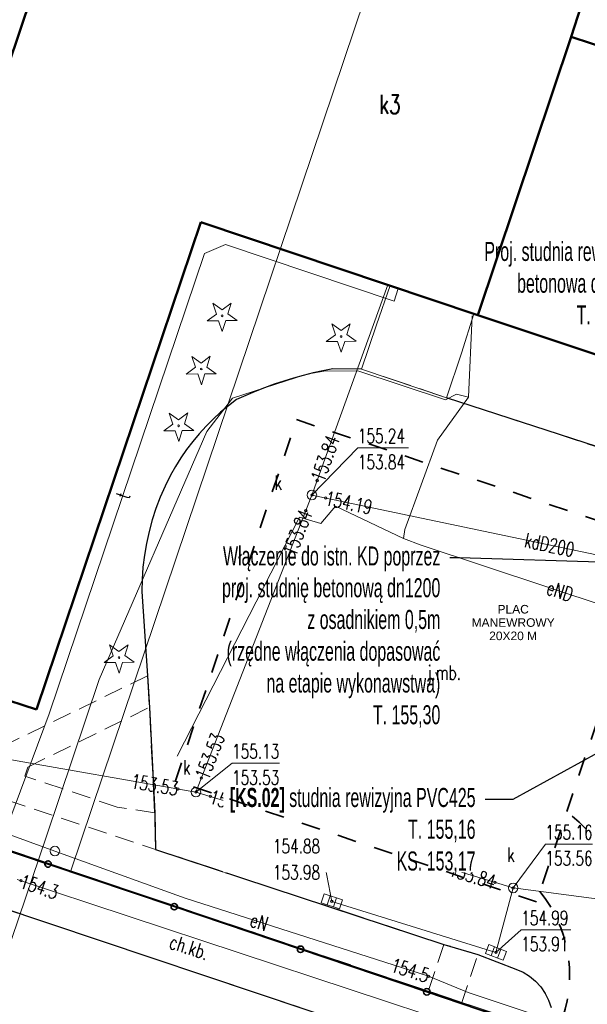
# Model space of a CAD drawing. Header units: metres. Extents: x 7454870 to 7460959, y 5886692 to 5887063.
# Tile 6 of 55: x 7457880 to 7457910, y 5886814 to 5886865. Entities that reach past the tile are written whole.
import ezdxf
from ezdxf import colors
from ezdxf.entities.mleader import LeaderData, LeaderLine
from ezdxf.enums import TextEntityAlignment as Align
from ezdxf.math import Vec2, Vec3

# ---------------------------------------------------------------- set-up
doc = ezdxf.new("R2010")
doc.units = ezdxf.units.M
doc.header["$MEASUREMENT"] = 0
for name, pattern in [('1_OTKC', [1.5, 1, -0.5]), ('1_OTKJ', [2, 1.5, -0.5]), ('1_OTKK', [0]), ('2_EGBS', [0]), ('2_EGBSG', [0]), ('2_EGBU_A', [0]), ('3_SUEP_A', [0]), ('3_SUKP', [0]), ('3_SUTP_A', [0]), ('Dashed-002', [20, 10, -10]), ('EGDE', [0]), ('EGKK', [2, 1.5, -0.5])]:
    doc.linetypes.add(name, pattern=pattern)
doc.layers.get('0').update_dxf_attribs({"color": 210, "linetype": 'CONTINUOUS', "lineweight": 100})
for name, color, linetype in [('- kanalizacja deszczowa opis', 111, 'CONTINUOUS'), ('- kanalizacja sanitarna opis', 21, 'CONTINUOUS'), ('MF_OKNA', 7, 'CONTINUOUS'), ('MF_WIDOK', 7, 'CONTINUOUS')]:
    doc.layers.add(name, color=color, linetype=linetype)
for name, color, linetype, lineweight in [('Dzialki', 7, 'EGDE', 18), ('EGBB_E_T_0', 7, 'CONTINUOUS', 20), ('EGBB_L_0', 7, '2_EGBU_A', 50), ('EGBE_L_3', 7, '2_EGBS', 18), ('Kontury', 3, 'EGKK', 18), ('OTK_E_T_0', 7, 'CONTINUOUS', 0), ('OTK_E_T_1', 7, 'CONTINUOUS', 0), ('OTK_L_0', 7, '1_OTKJ', 18), ('OTK_L_1', 7, '1_OTKK', 25), ('OTK_L_2', 7, '1_OTKC', 18), ('OTO_L_0', 7, 'CONTINUOUS', 35), ('OTZ_T_1', 85, 'CONTINUOUS', 18), ('SUE_T_3', 7, 'CONTINUOUS', 18), ('SUEP_E_T_0', 1, 'CONTINUOUS', 0), ('SUEP_L_0', 1, '3_SUEP_A', 18), ('SUER_T_0', 1, 'CONTINUOUS', 18), ('SUK_T_1', 36, 'CONTINUOUS', 18), ('SUKP_E_T_0', 36, 'CONTINUOUS', 0), ('SUKP_L_0', 36, '3_SUKP', 18), ('SUKR_T_0', 36, 'CONTINUOUS', 18), ('SUP_E_T_1', 7, 'CONTINUOUS', 0), ('SUP_T_4', 7, 'CONTINUOUS', 18), ('SUTP_E_T_0', 30, 'CONTINUOUS', 0), ('SUTP_L_0', 30, '3_SUTP_A', 18), ('SUTR_T_0', 30, 'CONTINUOUS', 18)]:
    doc.layers.add(name, color=color, linetype=linetype, lineweight=lineweight)
doc.styles.add('ARIAL', font='arial.ttf')
doc.styles.add('GENERATED_STYLE_2', font='ARIALNB.TTF')
doc.styles.get("Standard").update_dxf_attribs({"font": 'Simplex.SHX', "width": 0.75})

# ---------------------------------------------------------------- blocks, each defined once
blk = doc.blocks.new('2_OTZG')
at = {"color": 0, "linetype": 'Continuous'}
for p, q in [((-0.3012, 0.09375), (-0.4937, 0.6621)), ((-0.4937, 0.6621), (-0.0039, 0.31545)), ((-0.0039, 0.31545), (0.4771, 0.67415)), ((0.4771, 0.67415), (0.2988, 0.1012)), ((-0.78225, -0.26495), (-0.3012, 0.09375)), ((0.2988, 0.1012), (0.7886, -0.24545)), ((-0.18225, -0.2575), (-0.78225, -0.26495)), ((0.01025, -0.82585), (-0.18225, -0.2575)), ((0.1886, -0.2529), (0.01025, -0.82585)), ((0.7886, -0.24545), (0.1886, -0.2529))]:
    blk.add_line(p, q, dxfattribs=at)
blk.add_circle((0, 0), 0.045, dxfattribs=at)
blk = doc.blocks.new('4_SUPP')
at = {"color": 0, "linetype": 'Continuous'}
blk.add_circle((0, 0), 0.25, dxfattribs=at)
blk = doc.blocks.new('4_SUPS')
at = {"color": 0, "linetype": 'Continuous'}
blk.add_circle((0, 0), 0.0625, dxfattribs=at)
blk = doc.blocks.new('4_SUKK')
at = {"color": 0, "linetype": 'Continuous'}
for p, q in [((-0.5, -0.25), (-0.5, 0.25)), ((-0.5, 0.25), (0.5, 0.25)), ((-0.175, 0.25), (-0.175, -0.25)), ((0.175, 0.25), (0.175, -0.25)), ((0.5, 0.25), (0.5, -0.25)), ((0.5, -0.25), (-0.5, -0.25))]:
    blk.add_line(p, q, dxfattribs=at)
blk = doc.blocks.new('4_SUPW')
at = {"color": 0, "linetype": 'Continuous'}
blk.add_circle((0, 0), 0.25, dxfattribs=at)

msp = doc.modelspace()

# ---------------------------------------------------------------- linework, layer by layer
at = {"layer": 'Dzialki'}
for p, q in [((7457909.89, 5886900.63), (7457882.97, 5886820.67)), ((7457868.5, 5886825.54), (7457882.97, 5886820.67)), ((7457882.97, 5886820.67), (7457948.38, 5886798.67))]:
    msp.add_line(p, q, dxfattribs=at)
at = {"layer": 'EGBB_L_0', "linetype": '2_EGBU_A'}
for p, q in [((7457909.23, 5886864.46), (7457912.75, 5886875.37)), ((7457879.66, 5886862.88), (7457882.2, 5886870.43)), ((7457909.23, 5886864.46), (7457904.33, 5886849.85)), ((7457932.07, 5886856.88), (7457909.23, 5886864.46)), ((7457881.17, 5886829.14), (7457889.8, 5886854.72)), ((7457889.8, 5886854.72), (7457904.33, 5886849.85)), ((7457904.33, 5886849.85), (7457921.2, 5886844.19)), ((7457875.49, 5886830.97), (7457881.17, 5886829.14))]:
    msp.add_line(p, q, dxfattribs=at)
at = {"layer": 'EGBE_L_3', "linetype": '2_EGBS'}
for p, q in [((7457899.731, 5886851.392), (7457899.01, 5886849.34)), ((7457904.12, 5886849.92), (7457899.731, 5886851.392)), ((7457903.48, 5886847.84), (7457904.12, 5886849.92)), ((7457902.7, 5886845.51), (7457903.48, 5886847.84)), ((7457898.23, 5886847.01), (7457902.7, 5886845.51))]:
    msp.add_line(p, q, dxfattribs=at)
at = {"layer": 'EGBE_L_3', "linetype": '2_EGBSG'}
msp.add_line((7457899.01, 5886849.34), (7457898.23, 5886847.01), dxfattribs=at)
at = {"layer": 'Kontury'}
for p, q in [((7457868.5, 5886825.54), (7457882.97, 5886820.67)), ((7457882.97, 5886820.67), (7457948.38, 5886798.67))]:
    msp.add_line(p, q, dxfattribs=at)
at = {"layer": 'OTK_L_0', "linetype": '1_OTKJ'}
for p, q in [((7457895.168, 5886846.682), (7457894.653, 5886846.539)), ((7457895.685, 5886846.811), (7457895.168, 5886846.682)), ((7457896.206, 5886846.927), (7457895.685, 5886846.811)), ((7457896.73, 5886847.03), (7457896.206, 5886846.927)), ((7457898.23, 5886847.01), (7457896.73, 5886847.03)), ((7457902.7, 5886845.51), (7457898.23, 5886847.01)), ((7457893.637, 5886846.214), (7457893.135, 5886846.032)), ((7457894.143, 5886846.383), (7457893.637, 5886846.214)), ((7457894.653, 5886846.539), (7457894.143, 5886846.383)), ((7457892.146, 5886845.63), (7457891.66, 5886845.41)), ((7457892.638, 5886845.837), (7457892.146, 5886845.63)), ((7457893.135, 5886846.032), (7457892.638, 5886845.837)), ((7457891.239, 5886845.087), (7457890.833, 5886844.745)), ((7457891.66, 5886845.41), (7457891.239, 5886845.087)), ((7457911.51, 5886842.63), (7457902.7, 5886845.51)), ((7457890.833, 5886844.745), (7457890.442, 5886844.386)), ((7457890.442, 5886844.386), (7457890.067, 5886844.009)), ((7457889.71, 5886843.617), (7457889.37, 5886843.209)), ((7457890.067, 5886844.009), (7457889.71, 5886843.617)), ((7457889.37, 5886843.209), (7457889.048, 5886842.787)), ((7457889.048, 5886842.787), (7457888.746, 5886842.35)), ((7457888.746, 5886842.35), (7457888.463, 5886841.901)), ((7457888.463, 5886841.901), (7457888.2, 5886841.44)), ((7457888.2, 5886841.44), (7457887.918, 5886840.872)), ((7457887.918, 5886840.872), (7457887.663, 5886840.29)), ((7457887.663, 5886840.29), (7457887.437, 5886839.697)), ((7457887.437, 5886839.697), (7457887.24, 5886839.094)), ((7457887.24, 5886839.094), (7457887.073, 5886838.482)), ((7457887.073, 5886838.482), (7457886.935, 5886837.863)), ((7457886.935, 5886837.863), (7457886.828, 5886837.237)), ((7457886.828, 5886837.237), (7457886.751, 5886836.607)), ((7457886.751, 5886836.607), (7457886.705, 5886835.974)), ((7457886.705, 5886835.974), (7457886.69, 5886835.34)), ((7457886.69, 5886835.34), (7457887, 5886830.91)), ((7457887, 5886830.91), (7457887.09, 5886829.25)), ((7457887.09, 5886829.25), (7457887.37, 5886823.71)), ((7457899.88, 5886811.87), (7457853.59, 5886827.34)), ((7457887.37, 5886823.71), (7457887.41, 5886821.8)), ((7457887.41, 5886821.8), (7457902.56, 5886816.81)), ((7457902.56, 5886816.81), (7457904.33, 5886816.28)), ((7457904.33, 5886816.28), (7457906.34, 5886815.51)), ((7457906.34, 5886815.51), (7457906.711, 5886815.346)), ((7457906.711, 5886815.346), (7457907.056, 5886815.133)), ((7457907.056, 5886815.133), (7457907.369, 5886814.873)), ((7457907.369, 5886814.873), (7457907.642, 5886814.573)), ((7457907.642, 5886814.573), (7457907.871, 5886814.238)), ((7457907.871, 5886814.238), (7457908.051, 5886813.874)), ((7457908.051, 5886813.874), (7457908.179, 5886813.489))]:
    msp.add_line(p, q, dxfattribs=at)
at = {"layer": 'OTK_L_1', "linetype": '1_OTKK'}
for p, q in [((7457895.168, 5886846.682), (7457894.653, 5886846.539)), ((7457895.685, 5886846.811), (7457895.168, 5886846.682)), ((7457896.206, 5886846.927), (7457895.685, 5886846.811)), ((7457896.73, 5886847.03), (7457896.206, 5886846.927)), ((7457898.23, 5886847.01), (7457896.73, 5886847.03)), ((7457893.637, 5886846.214), (7457893.135, 5886846.032)), ((7457894.143, 5886846.383), (7457893.637, 5886846.214)), ((7457894.653, 5886846.539), (7457894.143, 5886846.383)), ((7457892.146, 5886845.63), (7457891.66, 5886845.41)), ((7457892.638, 5886845.837), (7457892.146, 5886845.63)), ((7457893.135, 5886846.032), (7457892.638, 5886845.837)), ((7457891.239, 5886845.087), (7457890.833, 5886844.745)), ((7457891.66, 5886845.41), (7457891.239, 5886845.087)), ((7457911.51, 5886842.63), (7457902.7, 5886845.51)), ((7457890.833, 5886844.745), (7457890.442, 5886844.386)), ((7457890.442, 5886844.386), (7457890.067, 5886844.009)), ((7457889.71, 5886843.617), (7457889.37, 5886843.209)), ((7457890.067, 5886844.009), (7457889.71, 5886843.617)), ((7457889.37, 5886843.209), (7457889.048, 5886842.787)), ((7457889.048, 5886842.787), (7457888.746, 5886842.35)), ((7457888.746, 5886842.35), (7457888.463, 5886841.901)), ((7457888.463, 5886841.901), (7457888.2, 5886841.44)), ((7457888.2, 5886841.44), (7457887.918, 5886840.872)), ((7457887.918, 5886840.872), (7457887.663, 5886840.29)), ((7457887.663, 5886840.29), (7457887.437, 5886839.697)), ((7457887.437, 5886839.697), (7457887.24, 5886839.094)), ((7457887.24, 5886839.094), (7457887.073, 5886838.482)), ((7457887.073, 5886838.482), (7457886.935, 5886837.863)), ((7457886.935, 5886837.863), (7457886.828, 5886837.237)), ((7457886.828, 5886837.237), (7457886.751, 5886836.607)), ((7457886.751, 5886836.607), (7457886.705, 5886835.974)), ((7457886.705, 5886835.974), (7457886.69, 5886835.34)), ((7457886.69, 5886835.34), (7457887, 5886830.91)), ((7457887, 5886830.91), (7457887.09, 5886829.25)), ((7457887.09, 5886829.25), (7457887.37, 5886823.71)), ((7457853.59, 5886827.34), (7457899.88, 5886811.87)), ((7457887.37, 5886823.71), (7457887.41, 5886821.8)), ((7457887.41, 5886821.8), (7457902.56, 5886816.81)), ((7457902.56, 5886816.81), (7457904.33, 5886816.28)), ((7457904.33, 5886816.28), (7457906.34, 5886815.51)), ((7457906.34, 5886815.51), (7457906.711, 5886815.346)), ((7457906.711, 5886815.346), (7457907.056, 5886815.133)), ((7457907.056, 5886815.133), (7457907.369, 5886814.873)), ((7457907.369, 5886814.873), (7457907.642, 5886814.573)), ((7457907.642, 5886814.573), (7457907.871, 5886814.238)), ((7457907.871, 5886814.238), (7457908.051, 5886813.874)), ((7457908.051, 5886813.874), (7457908.179, 5886813.489))]:
    msp.add_line(p, q, dxfattribs=at)
at = {"layer": 'OTK_L_2', "linetype": '1_OTKC'}
for p, q in [((7457887, 5886830.91), (7457878.39, 5886826.72)), ((7457887.09, 5886829.25), (7457887, 5886830.91)), ((7457862.53, 5886830.05), (7457887.41, 5886821.8)), ((7457880.71, 5886826.12), (7457887.09, 5886829.25)), ((7457901.712, 5886814.299), (7457861.4, 5886827.9)), ((7457853.59, 5886827.34), (7457899.88, 5886811.87)), ((7457880.55, 5886825.64), (7457880.71, 5886826.12)), ((7457885.4, 5886824.02), (7457880.55, 5886825.64)), ((7457887.37, 5886823.71), (7457885.4, 5886824.02)), ((7457887.41, 5886821.8), (7457887.37, 5886823.71)), ((7457902.56, 5886816.81), (7457901.712, 5886814.299)), ((7457904.33, 5886816.28), (7457902.56, 5886816.81)), ((7457903.482, 5886813.702), (7457904.33, 5886816.28)), ((7457903.482, 5886813.702), (7457901.712, 5886814.299)), ((7457907.934, 5886812.2), (7457903.482, 5886813.702))]:
    msp.add_line(p, q, dxfattribs=at)
at = {"layer": 'OTO_L_0'}
for p, q in [((7457875.137, 5886823.265), (7457881.768, 5886821.028)), ((7457881.768, 5886821.028), (7457888.398, 5886818.791)), ((7457888.398, 5886818.791), (7457895.029, 5886816.554)), ((7457895.029, 5886816.554), (7457901.659, 5886814.317)), ((7457901.659, 5886814.317), (7457908.29, 5886812.08))]:
    msp.add_line(p, q, dxfattribs=at)
for centre in [(7457881.768, 5886821.028), (7457888.398, 5886818.791), (7457895.029, 5886816.554), (7457901.659, 5886814.317)]:
    msp.add_circle(centre, 0.17, dxfattribs=at)
at = {"layer": 'SUEP_L_0', "linetype": '3_SUEP_A'}
for p, q in [((7457903.841, 5886845.539), (7457904.041, 5886849.801)), ((7457891.46, 5886845.482), (7457895.361, 5886846.75)), ((7457895.361, 5886846.75), (7457896.25, 5886846.906)), ((7457896.25, 5886846.906), (7457898.04, 5886846.918)), ((7457898.04, 5886846.918), (7457902.642, 5886845.39)), ((7457902.642, 5886845.39), (7457903.21, 5886845.704)), ((7457903.21, 5886845.704), (7457903.841, 5886845.539)), ((7457890.102, 5886843.732), (7457891.46, 5886845.482)), ((7457903.841, 5886845.539), (7457902.216, 5886843.277)), ((7457884.452, 5886830.721), (7457890.102, 5886843.732)), ((7457902.216, 5886843.277), (7457900.499, 5886838.585)), ((7457896.86, 5886839.809), (7457896.086, 5886838.904)), ((7457900.432, 5886838.124), (7457896.86, 5886839.809)), ((7457894.964, 5886839.236), (7457888.541, 5886826.689)), ((7457896.086, 5886838.904), (7457894.964, 5886839.236)), ((7457900.499, 5886838.585), (7457900.432, 5886838.124)), ((7457900.432, 5886838.124), (7457901.355, 5886837.77)), ((7457901.355, 5886837.77), (7457915.309, 5886833.138)), ((7457881.67, 5886822.431), (7457884.452, 5886830.721)), ((7457882.13, 5886821.71), (7457876.8, 5886823.62)), ((7457875.437, 5886804.115), (7457881.67, 5886822.431)), ((7457888.97, 5886819.23), (7457882.13, 5886821.71)), ((7457901.75, 5886815.14), (7457888.97, 5886819.23)), ((7457903.83, 5886814.28), (7457901.75, 5886815.14)), ((7457907.55, 5886813.04), (7457903.83, 5886814.28))]:
    msp.add_line(p, q, dxfattribs=at)
at = {"layer": 'SUKP_L_0', "linetype": '3_SUKP'}
for p, q in [((7457895.626, 5886840.401), (7457899.614, 5886851.431)), ((7457889.534, 5886824.806), (7457895.626, 5886840.401)), ((7457895.626, 5886840.401), (7457918.395, 5886835.614)), ((7457874.124, 5886827.488), (7457889.534, 5886824.806)), ((7457889.534, 5886824.806), (7457906.192, 5886819.772)), ((7457905.29, 5886816.39), (7457906.192, 5886819.772)), ((7457906.192, 5886819.772), (7457912.428, 5886818.946)), ((7457896.67, 5886819.07), (7457905.29, 5886816.39))]:
    msp.add_line(p, q, dxfattribs=at)
at = {"layer": 'SUKR_T_0', "linetype": 'Continuous', "lineweight": 0}
for p, q in [((7457895.626, 5886840.401), (7457898.037, 5886842.878)), ((7457898.037, 5886842.878), (7457900.697, 5886842.878)), ((7457889.534, 5886824.806), (7457891.433, 5886826.319)), ((7457891.433, 5886826.319), (7457893.93, 5886826.319)), ((7457906.192, 5886819.772), (7457907.884, 5886822.074)), ((7457907.884, 5886822.074), (7457910.354, 5886822.074)), ((7457893.577, 5886821.342), (7457896.237, 5886821.342)), ((7457896.67, 5886819.07), (7457896.237, 5886821.342)), ((7457905.29, 5886816.39), (7457906.617, 5886817.575)), ((7457906.617, 5886817.575), (7457909.222, 5886817.575))]:
    msp.add_line(p, q, dxfattribs=at)
at = {"layer": 'SUTP_L_0', "linetype": '3_SUTP_A'}
for p, q in [((7457891.095, 5886853.548), (7457889.984, 5886853.075)), ((7457899.935, 5886850.585), (7457891.095, 5886853.548)), ((7457889.984, 5886853.075), (7457881.833, 5886828.916)), ((7457900.157, 5886851.249), (7457899.935, 5886850.585)), ((7457881.833, 5886828.916), (7457879.015, 5886821.384)), ((7457880.147, 5886820.219), (7457906.55, 5886811.504))]:
    msp.add_line(p, q, dxfattribs=at)

# ---------------------------------------------------------------- block references
at = {"layer": 'OTZ_T_1'}
for p in [(7457890.91, 5886849.807), (7457897.156, 5886848.72), (7457889.812, 5886847.014), (7457888.627, 5886844.034), (7457885.497, 5886831.866)]:
    msp.add_blockref('2_OTZG', p, dxfattribs=at)
at = {"layer": 'SUE_T_3'}
msp.add_blockref('4_SUPP', (7457882.13, 5886821.71), dxfattribs=at)
at = {"layer": 'SUER_T_0'}
msp.add_blockref('4_SUPS', (7457901.75, 5886815.14), dxfattribs=at)
at = {"layer": 'SUK_T_1'}
for p, rotation in [((7457896.67, 5886819.07), 341.5597084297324), ((7457905.29, 5886816.39), 338.5377646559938)]:
    msp.add_blockref('4_SUKK', p, dxfattribs=dict(at, rotation=rotation))
at = {"layer": 'SUKR_T_0'}
for p in [(7457895.901, 5886841.162), (7457895.626, 5886840.401), (7457896.348, 5886840.249), (7457895.304, 5886839.577), (7457889.82, 5886825.538), (7457888.591, 5886824.97), (7457889.534, 5886824.806), (7457890.294, 5886824.576), (7457905.232, 5886820.062), (7457906.192, 5886819.772), (7457896.67, 5886819.07), (7457905.29, 5886816.39)]:
    msp.add_blockref('4_SUPS', p, dxfattribs=at)
at = {"layer": 'SUP_T_4'}
for p in [(7457895.626, 5886840.401), (7457889.534, 5886824.806), (7457906.192, 5886819.772)]:
    msp.add_blockref('4_SUPW', p, dxfattribs=at)
at = {"layer": 'SUTR_T_0', "rotation": 341.7416885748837}
msp.add_blockref('4_SUPS', (7457880.346, 5886820.151), dxfattribs=at)

# ---------------------------------------------------------------- texts
at = {"layer": 'EGBB_E_T_0', "width": 0.7}
msp.add_text('k3', height=1, dxfattribs=at).set_placement((7457899.72, 5886860.91), align=Align.MIDDLE)
at = {"layer": 'MF_WIDOK', "color": 30, "linetype": 'Continuous', "lineweight": 35, "insert": (7457906.192, 5886833.703), "char_height": 0.45, "width": 5.35402, "attachment_point": 5, "line_spacing_factor": 0.93208, "style": 'GENERATED_STYLE_2'}
msp.add_mtext('\\A1;{\\pqc;\\fArial|b0|i0|c238|p38;PLAC MANEWROWY 20X20 M}', dxfattribs=at)
at = {"layer": 'OTK_E_T_0', "lineweight": 9, "width": 0.7}
msp.add_text('j.mb.', height=0.75, dxfattribs=at).set_placement((7457902.562, 5886830.975), align=Align.MIDDLE)
at = {"layer": 'OTK_E_T_1', "lineweight": 9, "width": 0.7}
msp.add_text('ch.kb.', height=0.75, rotation=341.874, dxfattribs=at).set_placement((7457889.182, 5886816.654), align=Align.MIDDLE)
at = {"layer": 'SUEP_E_T_0', "lineweight": 9, "width": 0.7}
msp.add_text('eND', height=0.75, rotation=341.634, dxfattribs=at).set_placement((7457907.991, 5886835.567), align=Align.MIDDLE_LEFT)
msp.add_text('eN', height=0.75, rotation=342.2537, dxfattribs=at).set_placement((7457892.85, 5886817.988), align=Align.MIDDLE)
at = {"layer": 'SUER_T_0', "lineweight": 9, "width": 0.7}
msp.add_text('154.5', height=0.75, rotation=342.2537, dxfattribs=at).set_placement((7457901.75, 5886815.14), align=Align.MIDDLE_RIGHT)
at = {"layer": 'SUKP_E_T_0', "lineweight": 9, "width": 0.7}
msp.add_text('kdD200', height=0.75, rotation=348.1285, dxfattribs=at).set_placement((7457906.814, 5886838.049), align=Align.MIDDLE_LEFT)
at = {"layer": 'SUKR_T_0', "lineweight": 9, "width": 0.7}
for s, p in [('155.24', (7457898.037, 5886843.878)), ('153.84', (7457898.037, 5886842.503)), ('155.13', (7457891.433, 5886827.319)), ('153.53', (7457891.433, 5886825.944)), ('155.16', (7457907.884, 5886823.074)), ('154.88', (7457893.577, 5886822.342)), ('153.56', (7457907.884, 5886821.699)), ('153.98', (7457893.577, 5886820.967)), ('154.99', (7457906.617, 5886818.575)), ('153.91', (7457906.617, 5886817.2))]:
    msp.add_text(s, height=0.75, dxfattribs=at).set_placement(p, align=Align.TOP_LEFT)
for s, rotation, p in [('153.84', 70.1015, (7457895.901, 5886841.162)), ('154.19', 348.1317, (7457896.348, 5886840.249)), ('153.53', 68.6615, (7457889.82, 5886825.538)), ('153.53', 343.1617, (7457890.294, 5886824.576))]:
    msp.add_text(s, height=0.75, rotation=rotation, dxfattribs=at).set_placement(p, align=Align.MIDDLE_LEFT)
for s, rotation, p in [('153.84', 68.6615, (7457895.304, 5886839.577)), ('153.53', 350.1417, (7457888.591, 5886824.97)), ('153.84', 343.1617, (7457905.232, 5886820.062))]:
    msp.add_text(s, height=0.75, rotation=rotation, dxfattribs=at).set_placement(p, align=Align.MIDDLE_RIGHT)
at = {"layer": 'SUP_E_T_1', "lineweight": 9, "width": 0.7}
for p in [(7457893.664, 5886840.667), (7457888.868, 5886825.731), (7457905.882, 5886821.14)]:
    msp.add_text('k', height=0.75, dxfattribs=at).set_placement(p)
at = {"layer": 'SUTP_E_T_0', "lineweight": 9, "width": 0.7}
msp.add_text('t', height=0.75, rotation=71.357, dxfattribs=at).set_placement((7457885.702, 5886840.384), align=Align.MIDDLE)
at = {"layer": 'SUTR_T_0', "lineweight": 9, "width": 0.7}
msp.add_text('154.3', height=0.75, rotation=341.7417, dxfattribs=at).set_placement((7457880.346, 5886820.151), align=Align.MIDDLE_LEFT)

# ---------------------------------------------------------------- leaders
at = {"layer": '- kanalizacja deszczowa opis', "ltscale": 150}
ml = msp.add_multileader_mtext('Standard', dxfattribs=at)
ml.set_content('{\\W0.6;Proj. studnia rewizyjna\\P betonowa dn1200\\PT. 155,30}', color=256, style='ARIAL')
ml.set_leader_properties(color=256)
ml.build(insert=Vec2(0, 0))
ml.multileader.update_dxf_attribs({"has_text_frame": 1, "text_top_attachment_type": 0, "text_bottom_attachment_type": 0, "arrow_head_size": 1})
ctx = ml.context
ctx.base_point, ctx.char_height, ctx.arrow_head_size, ctx.landing_gap_size, ctx.plane_origin = Vec3(7457904.278, 5886853.09), 1, 1, 0.5, Vec3(7457933.502, 5886746.234, 0)
ctx.text_align_type, ctx.attachment_type = 2, 2
notes = []
notes.append((ctx, [(0, (1, 1, 0), (7457914.063, 5886853.09), (-1, 0), 0.5, [(0, [(7457915.865, 5886844.821)], 256, [])])]))
ctx.mtext.insert, ctx.mtext.width, ctx.mtext.alignment, ctx.mtext.flow_direction = Vec3(7457913.063, 5886853.689), 3031.88318, 3, 5
ml = msp.add_multileader_mtext('Standard', dxfattribs=at)
ml.set_content('{\\W0.6;Włączenie do istn. KD poprzez \\Pproj. studnię betonową dn1200\\P z osadnikiem 0,5m\\P(rzędne włączenia dopasować \\Pna etapie wykonawstwa)\\PT. 155,30}', color=256, style='ARIAL')
ml.set_leader_properties(color=256)
ml.build(insert=Vec2(0, 0))
ml.multileader.update_dxf_attribs({"has_text_frame": 1, "text_top_attachment_type": 0, "text_bottom_attachment_type": 0, "arrow_head_size": 1})
ctx = ml.context
ctx.base_point, ctx.char_height, ctx.arrow_head_size, ctx.landing_gap_size, ctx.plane_origin = Vec3(7457890.482, 5886837.102), 1, 1, 0.5, Vec3(7457926.522, 5886730.16, 0)
ctx.text_align_type, ctx.attachment_type = 2, 2
notes.append((ctx, [(0, (1, 1, 0), (7457903.368, 5886837.102), (-1, 0), 0.5, [(0, [(7457912.682, 5886836.815)], 256, [])])]))
ctx.mtext.insert, ctx.mtext.width, ctx.mtext.alignment, ctx.mtext.flow_direction = Vec3(7457902.368, 5886837.701), 3031.88318, 3, 5
for ctx, leaders in notes:
    for number, flags, end, landing, length, lines in leaders:
        leader = LeaderData()
        leader.index, (leader.has_last_leader_line, leader.has_dogleg_vector, leader.attachment_direction) = number, flags
        leader.last_leader_point, leader.dogleg_vector, leader.dogleg_length = Vec3(end), Vec3(landing), length
        for number, points, colour, breaks in lines:
            line = LeaderLine()
            line.index, line.vertices, line.color, line.breaks = number, Vec3.list(points), colors.encode_raw_color(colour), breaks
            leader.lines.append(line)
        ctx.leaders.append(leader)

# ---------------------------------------------------------------- next in the draw order: leaders
at = {"layer": '- kanalizacja sanitarna opis', "ltscale": 150}
ml = msp.add_multileader_mtext('Standard', dxfattribs=at)
ml.set_content('\\fArial CE|b1|i0|c238|p34;\\W0.6;[KS.02] \\fArial CE|b0|i0|c238|p34;studnia rewizyjna PVC425\\PT. 155,16\\PKS. 153,17', color=256, style='ARIAL')
ml.set_leader_properties(color=256)
ml.build(insert=Vec2(0, 0))
ml.multileader.update_dxf_attribs({"has_text_frame": 1, "text_top_attachment_type": 0, "text_bottom_attachment_type": 0, "arrow_head_size": 1})
ctx = ml.context
ctx.base_point, ctx.char_height, ctx.arrow_head_size, ctx.landing_gap_size, ctx.plane_origin = Vec3(7457890.904, 5886824.423), 1, 1, 0.5, Vec3(7457946.149, 5886851.887, 0)
ctx.text_align_type = 2
notes = []
notes.append((ctx, [(0, (1, 1, 0), (7457906.167, 5886824.423), (-1, 0), 1.451, [(0, [(7457911.514, 5886827.351)], 256, [])])]))
ctx.mtext.insert, ctx.mtext.width, ctx.mtext.alignment, ctx.mtext.flow_direction = Vec3(7457904.216, 5886825.022), 13.13443, 3, 5
ctx.mtext.has_bg_fill, ctx.mtext.bg_color, ctx.mtext.bg_scale_factor, ctx.mtext.bg_transparency, ctx.mtext.use_window_bg_color = 1, -1023410175, 1.1, 0, 1
for ctx, leaders in notes:
    for number, flags, end, landing, length, lines in leaders:
        leader = LeaderData()
        leader.index, (leader.has_last_leader_line, leader.has_dogleg_vector, leader.attachment_direction) = number, flags
        leader.last_leader_point, leader.dogleg_vector, leader.dogleg_length = Vec3(end), Vec3(landing), length
        for number, points, colour, breaks in lines:
            line = LeaderLine()
            line.index, line.vertices, line.color, line.breaks = number, Vec3.list(points), colors.encode_raw_color(colour), breaks
            leader.lines.append(line)
        ctx.leaders.append(leader)

# ---------------------------------------------------------------- next in the draw order: leaders
ml = msp.add_multileader_mtext('Standard', dxfattribs=at)
ml.set_content('\\fArial CE|b1|i0|c238|p34;\\W0.6;[KS.03] \\fArial CE|b0|i0|c238|p34;studnia rozprężna betonowa dn1000\\PT. 156,10\\PKS. 153,05', color=256, style='ARIAL')
ml.set_leader_properties(color=256)
ml.build(insert=Vec2(0, 0))
ml.multileader.update_dxf_attribs({"has_text_frame": 1, "text_top_attachment_type": 0, "text_bottom_attachment_type": 0, "arrow_head_size": 1})
ctx = ml.context
ctx.base_point, ctx.char_height, ctx.arrow_head_size, ctx.landing_gap_size, ctx.plane_origin = Vec3(7457901.203, 5886809.247), 1, 1, 0.5, Vec3(7457953.214, 5886827.734, 0)
ctx.text_align_type = 2
notes = []
notes.append((ctx, [(0, (1, 1, 0), (7457913.342, 5886809.247), (-1, 0), 1.451, [(0, [(7457919.541, 5886819.766)], 256, [])])]))
ctx.mtext.insert, ctx.mtext.width, ctx.mtext.alignment, ctx.mtext.flow_direction = Vec3(7457911.391, 5886809.846), 9.86221, 3, 5
ctx.mtext.has_bg_fill, ctx.mtext.bg_color, ctx.mtext.bg_scale_factor, ctx.mtext.bg_transparency, ctx.mtext.use_window_bg_color = 1, -1023410175, 1.1, 0, 1
for ctx, leaders in notes:
    for number, flags, end, landing, length, lines in leaders:
        leader = LeaderData()
        leader.index, (leader.has_last_leader_line, leader.has_dogleg_vector, leader.attachment_direction) = number, flags
        leader.last_leader_point, leader.dogleg_vector, leader.dogleg_length = Vec3(end), Vec3(landing), length
        for number, points, colour, breaks in lines:
            line = LeaderLine()
            line.index, line.vertices, line.color, line.breaks = number, Vec3.list(points), colors.encode_raw_color(colour), breaks
            leader.lines.append(line)
        ctx.leaders.append(leader)

# ---------------------------------------------------------------- next in the draw order: linework, layer by layer
at = {"layer": 'MF_OKNA', "color": 30, "linetype": 'Dashed-002', "lineweight": 35, "ltscale": 0.1, "flags": 128}
msp.add_lwpolyline([(7457894.815, 5886844.359), (7457913.777, 5886838), (7457907.418, 5886819.038), (7457888.456, 5886825.397)], close=True, dxfattribs=at)
at = {"layer": 'MF_OKNA', "color": 30, "linetype": 'Dashed-002', "lineweight": 35, "ltscale": 0.1}
for radius, end in [(11, 51.4528), (7, 38.9351)]:
    msp.add_arc((7457902.155, 5886815.182), radius, 341.74, end, dxfattribs=at)

doc.saveas('drawing.dxf')
